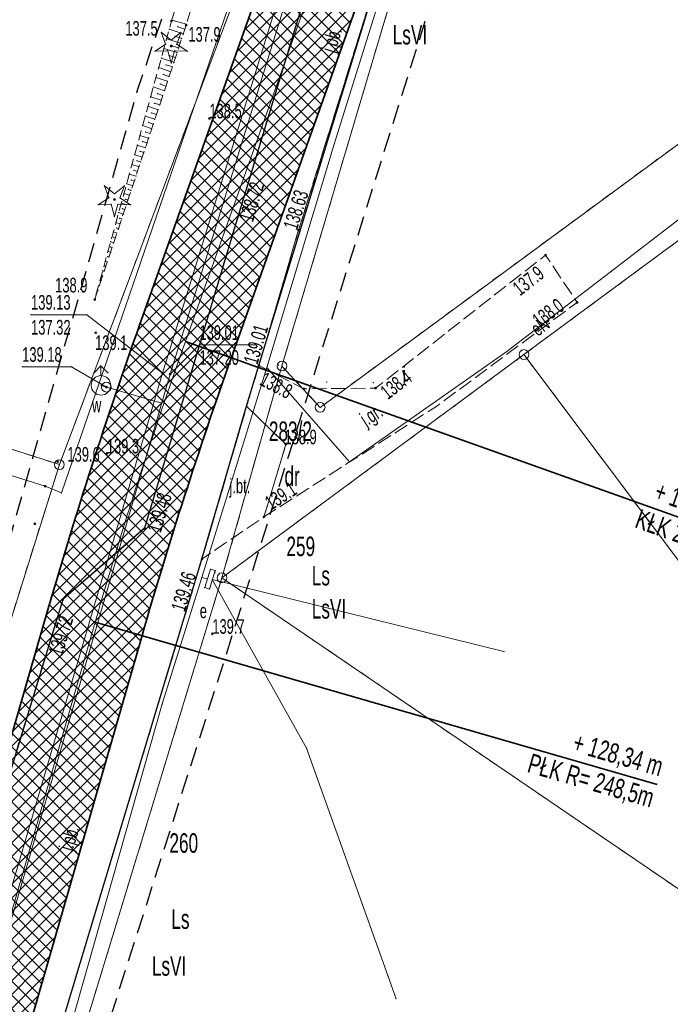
# Model space of a CAD drawing. Extents: x 6456700 to 6518119, y 5963420 to 5980059.
# Tile 26 of 256: x 6511624 to 6511657, y 5963939 to 5963990. Entities that reach past the tile are written whole.
import ezdxf
from ezdxf.enums import TextEntityAlignment as Align

# ---------------------------------------------------------------- set-up
doc = ezdxf.new("R2010")
doc.units = 0
doc.header["$MEASUREMENT"] = 0
for name, pattern in [('L_0_03', [1, 0.5, -0.5]), ('L_0_04', [1.5, 1, -0.5]), ('L_0_52', [1, 0.75, -0.25]), ('L_0_5A', [0.75, 0.5, -0.25])]:
    doc.linetypes.add(name, pattern=pattern)
doc.layers.get('0').update_dxf_attribs({"color": 2, "linetype": 'CONTINUOUS', "lineweight": 5})
for name, color, linetype, lineweight in [('000_Inne__niezydentyfikowane_', 7, 'CONTINUOUS', 18), ('18mm Kreska ciągła', 7, 'CONTINUOUS', 18), ('202_punkt_graniczny', 7, 'CONTINUOUS', 18), ('209_oznaczenie_konturu_klasyfikacyjnego', 96, 'CONTINUOUS', 18), ('210_oznaczenie_konturu_uzytku_gruntowego', 96, 'CONTINUOUS', 18), ('211_numer_dzialki_ewidencyjnej', 7, 'CONTINUOUS', 18), ('218_kontur_uzytku_gruntowego', 96, 'L_0_03', 18), ('219_dzialka_ewidencyjna', 7, 'CONTINUOUS', 18), ('35mm Ciągła', 7, 'CONTINUOUS', 35), ('drzewo_iglaste', 7, 'CONTINUOUS', 18), ('hydrant', 7, 'CONTINUOUS', 18), ('jezdnia', 7, 'CONTINUOUS', 18), ('jezdnia_Atr17', 7, 'CONTINUOUS', 18), ('komora_podziemna', 7, 'CONTINUOUS', 18), ('komora_podziemna_Atr17', 7, 'CONTINUOUS', 18), ('kraweznik', 7, 'CONTINUOUS', 18), ('ogrodzenie_trwale', 7, 'CONTINUOUS', 18), ('pikieta_naturalna', 7, 'CONTINUOUS', 18), ('pikieta_naturalna_Atr2', 7, 'CONTINUOUS', 18), ('pikieta_sztuczna', 7, 'CONTINUOUS', 18), ('pikieta_sztuczna_Atr2', 7, 'CONTINUOUS', 18), ('przewod_elektroenergetyczny_podziemny', 7, 'CONTINUOUS', 18), ('przewod_elektroenergetyczny_podziemny_Atr1', 7, 'CONTINUOUS', 18), ('przewod_kanalizacyjny', 7, 'CONTINUOUS', 18), ('przewod_wodociagowy', 7, 'CONTINUOUS', 18), ('rzedna', 7, 'CONTINUOUS', 18), ('rzedna_Atr2', 7, 'CONTINUOUS', 18), ('rzedna_Atr3', 7, 'CONTINUOUS', 18), ('skarpa_nieumocniona', 7, 'CONTINUOUS', 18), ('Zakres', 7, 'CONTINUOUS', 18)]:
    doc.layers.add(name, color=color, linetype=linetype, lineweight=lineweight)
doc.styles.get("Standard").update_dxf_attribs({"font": 'txt', "width": 0.75})
doc.styles.add('Znaczniki', font='GOTHIC.TTF', dxfattribs={"width": 0.7})

# ---------------------------------------------------------------- blocks, each defined once
blk = doc.blocks.new('mdcp_nowa')
at = {"layer": 'drzewo_iglaste', "linetype": 'Continuous', "lineweight": 18, "true_color": 0x009900}
for points in [[(6494362.59, 5980439.39, 1), (6494362.59, 5980439.49, 1)], [(6494359.68, 5980431.52, 1), (6494359.68, 5980431.62, 1)]]:
    blk.add_hatch(color=94, dxfattribs=at).paths.add_polyline_path(points)
at = {"layer": 'pikieta_naturalna', "linetype": 'Continuous', "lineweight": 18, "true_color": 0x000000}
for points in [[(6494362.61, 5980440.685, 1), (6494362.61, 5980440.775, 1)], [(6494363.36, 5980440.455, 1), (6494363.36, 5980440.545, 1)], [(6494364.55, 5980435.685, 1), (6494364.55, 5980435.775, 1)], [(6494381.79, 5980428.675, 1), (6494381.79, 5980428.765, 1)], [(6494358.67, 5980426.405, 1), (6494358.67, 5980426.495, 1)], [(6494383.41, 5980426.255, 1), (6494383.41, 5980426.345, 1)], [(6494358.72, 5980424.705, 1), (6494358.72, 5980424.795, 1)], [(6494369.4, 5980421.825, 1), (6494369.4, 5980421.915, 1)], [(6494373.07, 5980421.865, 1), (6494373.07, 5980421.955, 1)], [(6494368.47, 5980418.985, 1), (6494368.47, 5980419.075, 1)], [(6494359.29, 5980418.515, 1), (6494359.29, 5980418.605, 1)], [(6494356.77, 5980418.095, 1), (6494356.77, 5980418.185, 1)], [(6494356.13, 5980416.835, 1), (6494356.13, 5980416.925, 1)], [(6494367.35, 5980415.265, 1), (6494367.35, 5980415.355, 1)], [(6494355.6, 5980414.915, 1), (6494355.6, 5980415.005, 1)], [(6494364.7, 5980409.275, 1), (6494364.7, 5980409.365, 1)]]:
    blk.add_hatch(color=18, dxfattribs=at).paths.add_polyline_path(points)
at = {"layer": 'pikieta_sztuczna', "linetype": 'Continuous', "lineweight": 18, "true_color": 0x000000}
for points in [[(6494366, 5980430.635, 1), (6494366, 5980430.725, 1)], [(6494369.12, 5980429.955, 1), (6494369.12, 5980430.045, 1)], [(6494367.09, 5980423.025, 1), (6494367.09, 5980423.115, 1)], [(6494361.23, 5980414.685, 1), (6494361.23, 5980414.775, 1)], [(6494364.17, 5980413.105, 1), (6494364.17, 5980413.195, 1)], [(6494357.03, 5980411.035, 1), (6494357.03, 5980411.125, 1)]]:
    blk.add_hatch(color=18, dxfattribs=at).paths.add_polyline_path(points)
at = {"layer": 'rzedna', "linetype": 'Continuous', "lineweight": 18, "true_color": 0x000000}
for points in [[(6494362.15, 5980422.635, 1), (6494362.15, 5980422.725, 1)], [(6494362.54, 5980422.575, 1), (6494362.54, 5980422.665, 1)], [(6494359.27, 5980421.915, 1), (6494359.27, 5980422.005, 1)]]:
    blk.add_hatch(color=18, dxfattribs=at).paths.add_polyline_path(points)
at = {"layer": '000_Inne__niezydentyfikowane_', "linetype": 'Continuous', "lineweight": 18, "flags": 128}
for points in [[(6494363.37, 5980440.55), (6494362.62, 5980440.76)], [(6494363.21, 5980440.06), (6494362.49, 5980440.3)], [(6494363.29, 5980440.3), (6494362.93, 5980440.43)], [(6494363.05, 5980439.58), (6494362.36, 5980439.81)], [(6494363.13, 5980439.83), (6494362.78, 5980439.94)], [(6494362.89, 5980439.1), (6494362.22, 5980439.32)], [(6494362.97, 5980439.34), (6494362.63, 5980439.45)], [(6494362.73, 5980438.61), (6494362.08, 5980438.82)], [(6494362.81, 5980438.85), (6494362.48, 5980438.96)], [(6494362.57, 5980438.12), (6494361.95, 5980438.33)], [(6494362.65, 5980438.37), (6494362.33, 5980438.47)], [(6494362.4, 5980437.63), (6494361.81, 5980437.83)], [(6494362.48, 5980437.88), (6494362.18, 5980437.98)], [(6494362.24, 5980437.15), (6494361.67, 5980437.34)], [(6494362.32, 5980437.39), (6494362.03, 5980437.49)], [(6494362.08, 5980436.66), (6494361.54, 5980436.84)], [(6494362.16, 5980436.9), (6494361.88, 5980437)], [(6494361.92, 5980436.17), (6494361.4, 5980436.35)], [(6494362, 5980436.42), (6494361.73, 5980436.51)], [(6494361.75, 5980435.69), (6494361.26, 5980435.85)], [(6494361.83, 5980435.93), (6494361.58, 5980436.01)], [(6494361.59, 5980435.2), (6494361.13, 5980435.36)], [(6494361.51, 5980434.96), (6494361.28, 5980435.03)], [(6494361.67, 5980435.44), (6494361.43, 5980435.52)], [(6494361.43, 5980434.71), (6494360.99, 5980434.86)], [(6494361.35, 5980434.47), (6494361.13, 5980434.54)], [(6494361.27, 5980434.23), (6494360.85, 5980434.36)], [(6494361.18, 5980433.98), (6494360.99, 5980434.05)], [(6494361.1, 5980433.74), (6494360.72, 5980433.87)], [(6494361.02, 5980433.5), (6494360.84, 5980433.56)], [(6494360.94, 5980433.25), (6494360.58, 5980433.37)], [(6494360.86, 5980433.01), (6494360.69, 5980433.07)], [(6494360.78, 5980432.77), (6494360.44, 5980432.88)], [(6494360.7, 5980432.52), (6494360.54, 5980432.58)], [(6494360.62, 5980432.28), (6494360.31, 5980432.38)], [(6494360.53, 5980432.04), (6494360.39, 5980432.09)], [(6494360.45, 5980431.79), (6494360.17, 5980431.89)], [(6494360.37, 5980431.55), (6494360.24, 5980431.59)], [(6494360.29, 5980431.31), (6494360.03, 5980431.39)], [(6494360.21, 5980431.06), (6494360.09, 5980431.1)], [(6494360.13, 5980430.82), (6494359.9, 5980430.9)], [(6494360.05, 5980430.58), (6494359.94, 5980430.61)], [(6494359.97, 5980430.33), (6494359.76, 5980430.4)], [(6494359.88, 5980430.09), (6494359.79, 5980430.12)], [(6494359.8, 5980429.85), (6494359.62, 5980429.91)], [(6494359.72, 5980429.6), (6494359.64, 5980429.63)], [(6494359.64, 5980429.36), (6494359.49, 5980429.41)], [(6494359.56, 5980429.12), (6494359.49, 5980429.14)], [(6494359.4, 5980428.63), (6494359.34, 5980428.65)], [(6494359.48, 5980428.87), (6494359.35, 5980428.91)], [(6494359.23, 5980428.14), (6494359.19, 5980428.16)], [(6494359.32, 5980428.38), (6494359.21, 5980428.42)], [(6494359.07, 5980427.65), (6494359.04, 5980427.67)], [(6494359.15, 5980427.9), (6494359.08, 5980427.92)], [(6494358.91, 5980427.17), (6494358.89, 5980427.17)], [(6494358.99, 5980427.41), (6494358.94, 5980427.43)], [(6494358.83, 5980426.92), (6494358.8, 5980426.93)]]:
    blk.add_lwpolyline(points, dxfattribs=at)
at = {"layer": '000_Inne__niezydentyfikowane_'}
for p in [(6494362.62, 5980440.76), (6494362.49, 5980440.3), (6494362.93, 5980440.43), (6494363.29, 5980440.3), (6494363.37, 5980440.55), (6494362.36, 5980439.81), (6494362.78, 5980439.94), (6494363.05, 5980439.58), (6494363.13, 5980439.83), (6494363.21, 5980440.06), (6494362.22, 5980439.32), (6494362.63, 5980439.45), (6494362.89, 5980439.1), (6494362.97, 5980439.34), (6494362.08, 5980438.82), (6494362.48, 5980438.96), (6494362.73, 5980438.61), (6494362.81, 5980438.85), (6494361.95, 5980438.33), (6494362.33, 5980438.47), (6494362.57, 5980438.12), (6494362.65, 5980438.37), (6494361.81, 5980437.83), (6494362.18, 5980437.98), (6494362.4, 5980437.63), (6494362.48, 5980437.88), (6494361.67, 5980437.34), (6494362.03, 5980437.49), (6494362.24, 5980437.15), (6494362.32, 5980437.39), (6494361.54, 5980436.84), (6494361.88, 5980437), (6494362.08, 5980436.66), (6494362.16, 5980436.9), (6494361.4, 5980436.35), (6494361.73, 5980436.51), (6494361.92, 5980436.17), (6494362, 5980436.42), (6494361.26, 5980435.85), (6494361.58, 5980436.01), (6494361.75, 5980435.69), (6494361.83, 5980435.93), (6494361.13, 5980435.36), (6494361.28, 5980435.03), (6494361.43, 5980435.52), (6494361.59, 5980435.2), (6494361.67, 5980435.44), (6494360.99, 5980434.86), (6494361.13, 5980434.54), (6494361.43, 5980434.71), (6494361.51, 5980434.96), (6494360.85, 5980434.36), (6494360.99, 5980434.05), (6494361.27, 5980434.23), (6494361.35, 5980434.47), (6494360.72, 5980433.87), (6494360.84, 5980433.56), (6494361.1, 5980433.74), (6494361.18, 5980433.98), (6494360.58, 5980433.37), (6494360.69, 5980433.07), (6494360.86, 5980433.01), (6494360.94, 5980433.25), (6494361.02, 5980433.5), (6494360.44, 5980432.88), (6494360.54, 5980432.58), (6494360.7, 5980432.52), (6494360.78, 5980432.77), (6494360.31, 5980432.38), (6494360.39, 5980432.09), (6494360.53, 5980432.04), (6494360.62, 5980432.28), (6494360.17, 5980431.89), (6494360.24, 5980431.59), (6494360.37, 5980431.55), (6494360.45, 5980431.79), (6494360.03, 5980431.39), (6494360.09, 5980431.1), (6494360.21, 5980431.06), (6494360.29, 5980431.31), (6494359.9, 5980430.9), (6494359.94, 5980430.61), (6494360.05, 5980430.58), (6494360.13, 5980430.82), (6494359.76, 5980430.4), (6494359.79, 5980430.12), (6494359.88, 5980430.09), (6494359.97, 5980430.33), (6494359.62, 5980429.91), (6494359.64, 5980429.63), (6494359.72, 5980429.6), (6494359.8, 5980429.85), (6494359.49, 5980429.41), (6494359.49, 5980429.14), (6494359.56, 5980429.12), (6494359.64, 5980429.36), (6494359.34, 5980428.65), (6494359.35, 5980428.91), (6494359.4, 5980428.63), (6494359.48, 5980428.87), (6494359.19, 5980428.16), (6494359.21, 5980428.42), (6494359.23, 5980428.14), (6494359.32, 5980428.38), (6494359.04, 5980427.67), (6494359.07, 5980427.65), (6494359.08, 5980427.92), (6494359.15, 5980427.9), (6494358.89, 5980427.17), (6494358.91, 5980427.17), (6494358.94, 5980427.43), (6494358.99, 5980427.41), (6494358.8, 5980426.93), (6494358.83, 5980426.92)]:
    blk.add_point(p, dxfattribs=at)
at = {"layer": '202_punkt_graniczny', "color": 7, "linetype": 'Continuous', "lineweight": 18}
for centre in [(6494380.68, 5980423.63), (6494368.27, 5980423.04), (6494370.23, 5980420.92), (6494356.86, 5980417.99), (6494365.19, 5980412.19)]:
    blk.add_circle(centre, 0.25, dxfattribs=at)
at = {"layer": '202_punkt_graniczny'}
for p in [(6494380.68, 5980423.63), (6494368.27, 5980423.04), (6494370.23, 5980420.92), (6494356.86, 5980417.99), (6494365.19, 5980412.19)]:
    blk.add_point(p, dxfattribs=at)
at = {"layer": '218_kontur_uzytku_gruntowego', "lineweight": 18, "flags": 128}
for points in [[(6494356.86, 5980417.99), (6494384.79, 5980492.28)], [(6494378.83, 5980458.54), (6494368.27, 5980423.04)], [(6494370.23, 5980420.92), (6494399.66, 5980442.55)], [(6494298.99, 5980436.49), (6494356.86, 5980417.99)], [(6494380.68, 5980423.63), (6494397.63, 5980436.13)], [(6494380.68, 5980423.63), (6494365.19, 5980412.19)], [(6494388.91, 5980412.66), (6494380.68, 5980423.63)], [(6494368.27, 5980423.04), (6494365.19, 5980412.19)], [(6494368.27, 5980423.04), (6494370.23, 5980420.92)], [(6494351.78, 5980401.83), (6494356.86, 5980417.99)], [(6494365.19, 5980412.19), (6494357.39, 5980386.63)], [(6494400.84, 5980387.91), (6494365.19, 5980412.19)]]:
    blk.add_lwpolyline(points, dxfattribs=at)
at = {"layer": '218_kontur_uzytku_gruntowego'}
for p in [(6494380.68, 5980423.63), (6494380.68, 5980423.63), (6494380.68, 5980423.63), (6494380.68, 5980423.63), (6494368.27, 5980423.04), (6494368.27, 5980423.04), (6494368.27, 5980423.04), (6494368.27, 5980423.04), (6494368.27, 5980423.04), (6494368.27, 5980423.04), (6494370.23, 5980420.92), (6494370.23, 5980420.92), (6494370.23, 5980420.92), (6494370.23, 5980420.92), (6494356.86, 5980417.99), (6494356.86, 5980417.99), (6494356.86, 5980417.99), (6494356.86, 5980417.99), (6494356.86, 5980417.99), (6494356.86, 5980417.99), (6494365.19, 5980412.19), (6494365.19, 5980412.19), (6494365.19, 5980412.19), (6494365.19, 5980412.19), (6494365.19, 5980412.19), (6494365.19, 5980412.19), (6494365.19, 5980412.19), (6494365.19, 5980412.19)]:
    blk.add_point(p, dxfattribs=at)
at = {"layer": '219_dzialka_ewidencyjna', "color": 3, "linetype": 'Continuous', "lineweight": 18, "flags": 128}
for points in [[(6494384.79, 5980492.28), (6494356.86, 5980417.99)], [(6494378.83, 5980458.54), (6494368.27, 5980423.04)], [(6494370.23, 5980420.92), (6494399.66, 5980442.55)], [(6494356.86, 5980417.99), (6494298.99, 5980436.49)], [(6494397.63, 5980436.13), (6494380.68, 5980423.63)], [(6494365.19, 5980412.19), (6494380.68, 5980423.63)], [(6494380.68, 5980423.63), (6494388.91, 5980412.66)], [(6494368.27, 5980423.04), (6494365.19, 5980412.19)], [(6494368.27, 5980423.04), (6494370.23, 5980420.92)], [(6494351.78, 5980401.83), (6494356.86, 5980417.99)], [(6494365.19, 5980412.19), (6494357.39, 5980386.63)], [(6494365.19, 5980412.19), (6494400.84, 5980387.91)]]:
    blk.add_lwpolyline(points, dxfattribs=at)
at = {"layer": '219_dzialka_ewidencyjna', "color": 3}
for p in [(6494380.68, 5980423.63), (6494380.68, 5980423.63), (6494380.68, 5980423.63), (6494368.27, 5980423.04), (6494368.27, 5980423.04), (6494368.27, 5980423.04), (6494370.23, 5980420.92), (6494370.23, 5980420.92), (6494356.86, 5980417.99), (6494356.86, 5980417.99), (6494356.86, 5980417.99), (6494365.19, 5980412.19), (6494365.19, 5980412.19), (6494365.19, 5980412.19), (6494365.19, 5980412.19)]:
    blk.add_point(p, dxfattribs=at)
at = {"layer": 'drzewo_iglaste', "color": 94, "linetype": 'Continuous', "lineweight": 13, "flags": 128}
for points in [[(6494362.078, 5980440.146), (6494362.59, 5980439.739)], [(6494362.307, 5980439.533), (6494362.078, 5980440.146)], [(6494362.59, 5980439.739), (6494363.102, 5980440.146)], [(6494363.102, 5980440.146), (6494362.873, 5980439.533)], [(6494361.762, 5980439.172), (6494362.307, 5980439.533)], [(6494362.415, 5980439.2), (6494361.762, 5980439.172)], [(6494362.59, 5980438.57), (6494362.415, 5980439.2)], [(6494362.765, 5980439.2), (6494362.59, 5980438.57)], [(6494363.418, 5980439.172), (6494362.765, 5980439.2)], [(6494362.873, 5980439.533), (6494363.418, 5980439.172)], [(6494359.168, 5980432.276), (6494359.68, 5980431.869)], [(6494359.397, 5980431.663), (6494359.168, 5980432.276)], [(6494359.68, 5980431.869), (6494360.192, 5980432.276)], [(6494360.192, 5980432.276), (6494359.963, 5980431.663)], [(6494358.852, 5980431.302), (6494359.397, 5980431.663)], [(6494359.963, 5980431.663), (6494360.508, 5980431.302)], [(6494359.505, 5980431.33), (6494358.852, 5980431.302)], [(6494359.68, 5980430.7), (6494359.505, 5980431.33)], [(6494359.855, 5980431.33), (6494359.68, 5980430.7)], [(6494360.508, 5980431.302), (6494359.855, 5980431.33)]]:
    blk.add_lwpolyline(points, dxfattribs=at)
at = {"layer": 'drzewo_iglaste', "color": 94, "linetype": 'Continuous', "lineweight": 18}
for centre in [(6494362.59, 5980439.44), (6494359.68, 5980431.57)]:
    blk.add_circle(centre, 0.05, dxfattribs=at)
at = {"layer": 'drzewo_iglaste'}
for p in [(6494362.078, 5980440.146), (6494362.078, 5980440.146), (6494363.102, 5980440.146), (6494363.102, 5980440.146), (6494362.59, 5980439.739), (6494362.59, 5980439.739), (6494361.762, 5980439.172), (6494361.762, 5980439.172), (6494362.307, 5980439.533), (6494362.307, 5980439.533), (6494362.415, 5980439.2), (6494362.415, 5980439.2), (6494362.59, 5980439.44), (6494362.765, 5980439.2), (6494362.765, 5980439.2), (6494362.873, 5980439.533), (6494362.873, 5980439.533), (6494363.418, 5980439.172), (6494363.418, 5980439.172), (6494362.59, 5980438.57), (6494362.59, 5980438.57), (6494359.168, 5980432.276), (6494359.168, 5980432.276), (6494360.192, 5980432.276), (6494360.192, 5980432.276), (6494359.397, 5980431.663), (6494359.397, 5980431.663), (6494359.68, 5980431.869), (6494359.68, 5980431.869), (6494359.68, 5980431.57), (6494359.963, 5980431.663), (6494359.963, 5980431.663), (6494358.852, 5980431.302), (6494358.852, 5980431.302), (6494359.505, 5980431.33), (6494359.505, 5980431.33), (6494359.855, 5980431.33), (6494359.855, 5980431.33), (6494360.508, 5980431.302), (6494360.508, 5980431.302), (6494359.68, 5980430.7), (6494359.68, 5980430.7)]:
    blk.add_point(p, dxfattribs=at)
at = {"layer": 'hydrant', "color": 5, "linetype": 'Continuous', "lineweight": 18, "flags": 128}
for points in [[(6494358.636, 5980422.696), (6494358.99, 5980423.05)], [(6494358.99, 5980422.55), (6494358.99, 5980423.05)], [(6494359.344, 5980422.696), (6494358.99, 5980423.05)]]:
    blk.add_lwpolyline(points, dxfattribs=at)
at = {"layer": 'hydrant', "color": 5, "linetype": 'Continuous', "lineweight": 18}
blk.add_circle((6494358.99, 5980422.05), 0.5, dxfattribs=at)
at = {"layer": 'hydrant'}
for p in [(6494358.99, 5980423.05), (6494358.99, 5980423.05), (6494358.99, 5980423.05), (6494358.636, 5980422.696), (6494358.99, 5980422.55), (6494359.344, 5980422.696), (6494358.99, 5980422.05)]:
    blk.add_point(p, dxfattribs=at)
at = {"layer": 'jezdnia', "color": 7, "linetype": 'L_0_52', "lineweight": 18, "flags": 128}
for points in [[(6494379.042, 5980205.355), (6494370.45, 5980215.77), (6494359.26, 5980229.24), (6494350.5, 5980239.82), (6494339.7, 5980252.95), (6494336.61, 5980259.13), (6494333.07, 5980266.18), (6494330.52, 5980271.55), (6494329.52, 5980273.86), (6494327.36, 5980280.45), (6494325.85, 5980287.51), (6494325.03, 5980292.79), (6494325.01, 5980298.89), (6494326.29, 5980307.39), (6494327.89, 5980313.55), (6494331.08, 5980323.3), (6494333.2, 5980329.82), (6494336.64, 5980339.86), (6494338.43, 5980344.74), (6494343.18, 5980357.69), (6494347.78, 5980370.45), (6494349.48, 5980375.48), (6494354.04, 5980390.75), (6494352.32, 5980395.68), (6494357.03, 5980411.08), (6494361.23, 5980414.73), (6494366, 5980430.68), (6494370.3, 5980444.82), (6494371.15, 5980446.91), (6494375.47, 5980461.29), (6494375.75, 5980465.48), (6494375.18, 5980467.78), (6494374.35, 5980469.42), (6494371.15, 5980471.55), (6494375.07, 5980474.78), (6494376.5, 5980474.51), (6494378.65, 5980474.86), (6494379.97, 5980476.75), (6494382.89, 5980482.91), (6494394.43, 5980504.41), (6494396.68, 5980509.18), (6494397.56, 5980513.25), (6494397.03, 5980515.6), (6494395.56, 5980517.85), (6494398.63, 5980521.01), (6494399.16, 5980521.01), (6494402.03, 5980519.87), (6494404.28, 5980515.27), (6494407.43, 5980515.58), (6494404.79, 5980512.24), (6494403.37, 5980510.89), (6494402.78, 5980510.36), (6494400.53, 5980507.9), (6494398.16, 5980504.63), (6494391.04, 5980491.44), (6494385.61, 5980481.01), (6494383.82, 5980476.78), (6494378.9, 5980461.73), (6494373.96, 5980446.06), (6494373.47, 5980443.93), (6494369.12, 5980430), (6494367.09, 5980423.07), (6494366.46, 5980420.98), (6494364.17, 5980413.15), (6494352.58, 5980374.75), (6494350.86, 5980369.56), (6494346.16, 5980356.53), (6494340.78, 5980341.91), (6494336.32, 5980328.77), (6494333.97, 5980321.61), (6494330.37, 5980310.3), (6494329.56, 5980306.83), (6494328.8, 5980302.75), (6494328.17, 5980297.83), (6494328.48, 5980291.97), (6494329.06, 5980287.64), (6494330.85, 5980279.62), (6494332.58, 5980274.8), (6494333.58, 5980272.52), (6494336.35, 5980266.75), (6494340.04, 5980259.2), (6494342.54, 5980254.89), (6494352.41, 5980242.52), (6494362.09, 5980230.97), (6494370.78, 5980220.42), (6494371.58, 5980219.4), (6494373.43, 5980217.24), (6494381.565, 5980207.291)], [(6494333.07, 5980266.18), (6494330.52, 5980271.55), (6494329.52, 5980273.86), (6494327.36, 5980280.45), (6494325.85, 5980287.51), (6494325.03, 5980292.79), (6494325.01, 5980298.89), (6494326.29, 5980307.39), (6494327.89, 5980313.55), (6494331.08, 5980323.3), (6494333.2, 5980329.82), (6494336.64, 5980339.86), (6494338.43, 5980344.74), (6494343.18, 5980357.69), (6494347.78, 5980370.45), (6494349.48, 5980375.48), (6494354.04, 5980390.75), (6494352.32, 5980395.68), (6494357.03, 5980411.08), (6494361.23, 5980414.73), (6494366, 5980430.68), (6494370.3, 5980444.82), (6494371.15, 5980446.91), (6494375.47, 5980461.29), (6494375.75, 5980465.48), (6494375.18, 5980467.78), (6494374.35, 5980469.42), (6494371.15, 5980471.55), (6494375.07, 5980474.78), (6494376.5, 5980474.51), (6494378.65, 5980474.86), (6494379.97, 5980476.75), (6494382.89, 5980482.91), (6494394.43, 5980504.41), (6494396.68, 5980509.18), (6494397.56, 5980513.25), (6494397.03, 5980515.6), (6494395.56, 5980517.85), (6494398.63, 5980521.01), (6494399.16, 5980521.01), (6494402.03, 5980519.87), (6494404.28, 5980515.27), (6494407.43, 5980515.58), (6494404.79, 5980512.24), (6494403.37, 5980510.89), (6494402.78, 5980510.36), (6494400.53, 5980507.9), (6494398.16, 5980504.63), (6494391.04, 5980491.44), (6494385.61, 5980481.01), (6494383.82, 5980476.78), (6494378.9, 5980461.73), (6494373.96, 5980446.06), (6494373.47, 5980443.93), (6494369.12, 5980430), (6494367.09, 5980423.07), (6494366.46, 5980420.98), (6494364.17, 5980413.15), (6494352.58, 5980374.75), (6494350.86, 5980369.56), (6494346.16, 5980356.53), (6494340.78, 5980341.91), (6494336.32, 5980328.77), (6494333.97, 5980321.61), (6494330.37, 5980310.3), (6494329.56, 5980306.83), (6494328.8, 5980302.75), (6494328.17, 5980297.83), (6494328.48, 5980291.97), (6494329.06, 5980287.64), (6494330.85, 5980279.62), (6494332.58, 5980274.8), (6494333.58, 5980272.52), (6494336.35, 5980266.75), (6494339.19, 5980259.41), (6494334.28, 5980263.76)], [(6494367.09, 5980423.07), (6494369.4, 5980421.87), (6494373.07, 5980421.91), (6494381.79, 5980428.72), (6494383.41, 5980426.3), (6494376.19, 5980420.97), (6494367.35, 5980415.31), (6494368.47, 5980419.03), (6494366.46, 5980420.98)], [(6494366.46, 5980420.98), (6494368.47, 5980419.03), (6494367.35, 5980415.31), (6494364.17, 5980413.15)]]:
    blk.add_lwpolyline(points, close=True, dxfattribs=at)
at = {"layer": 'jezdnia'}
for p in [(6494366, 5980430.68), (6494366, 5980430.68), (6494369.12, 5980430), (6494369.12, 5980430), (6494381.79, 5980428.72), (6494381.79, 5980428.72), (6494383.41, 5980426.3), (6494383.41, 5980426.3), (6494367.09, 5980423.07), (6494367.09, 5980423.07), (6494367.09, 5980423.07), (6494367.09, 5980423.07), (6494373.07, 5980421.91), (6494373.07, 5980421.91), (6494369.4, 5980421.87), (6494369.4, 5980421.87), (6494366.46, 5980420.98), (6494366.46, 5980420.98), (6494366.46, 5980420.98), (6494366.46, 5980420.98), (6494366.46, 5980420.98), (6494376.19, 5980420.97), (6494376.19, 5980420.97), (6494368.47, 5980419.03), (6494368.47, 5980419.03), (6494368.47, 5980419.03), (6494367.35, 5980415.31), (6494367.35, 5980415.31), (6494367.35, 5980415.31), (6494361.23, 5980414.73), (6494361.23, 5980414.73), (6494364.17, 5980413.15), (6494364.17, 5980413.15), (6494364.17, 5980413.15), (6494357.03, 5980411.08), (6494357.03, 5980411.08)]:
    blk.add_point(p, dxfattribs=at)
at = {"layer": 'komora_podziemna', "color": 1, "linetype": 'Continuous', "lineweight": 18, "flags": 128}
blk.add_lwpolyline([(6494364.31, 5980411.69), (6494364.61, 5980412.63), (6494364.85, 5980412.56), (6494364.55, 5980411.61)], close=True, dxfattribs=at)
at = {"layer": 'komora_podziemna', "color": 5, "linetype": 'Continuous', "lineweight": 13}
blk.add_circle((6494359.27, 5980421.96), 0.25, dxfattribs=at)
at = {"layer": 'komora_podziemna'}
for p in [(6494359.27, 5980421.96), (6494364.61, 5980412.63), (6494364.85, 5980412.56), (6494364.31, 5980411.69), (6494364.55, 5980411.61)]:
    blk.add_point(p, dxfattribs=at)
at = {"layer": 'kraweznik', "color": 7, "linetype": 'Continuous', "lineweight": 25, "flags": 128}
for points in [[(6494330.37, 5980310.3), (6494333.97, 5980321.61), (6494336.32, 5980328.77), (6494340.78, 5980341.91), (6494346.16, 5980356.53), (6494350.86, 5980369.56), (6494352.58, 5980374.75), (6494364.17, 5980413.15), (6494366.46, 5980420.98), (6494367.09, 5980423.07), (6494373.47, 5980443.93), (6494373.96, 5980446.06), (6494378.9, 5980461.73), (6494383.82, 5980476.78), (6494385.61, 5980481.01), (6494391.04, 5980491.44), (6494398.16, 5980504.63), (6494400.53, 5980507.9), (6494402.78, 5980510.36), (6494403.37, 5980510.89), (6494404.79, 5980512.24)], [(6494374.35, 5980469.42), (6494375.18, 5980467.78), (6494375.75, 5980465.48), (6494375.47, 5980461.29), (6494371.15, 5980446.91), (6494370.3, 5980444.82), (6494366, 5980430.68), (6494361.23, 5980414.73), (6494357.03, 5980411.08), (6494352.32, 5980395.68), (6494354.04, 5980390.75), (6494349.48, 5980375.48), (6494347.78, 5980370.45), (6494343.18, 5980357.69), (6494338.43, 5980344.74), (6494336.64, 5980339.86), (6494333.2, 5980329.82), (6494331.08, 5980323.3), (6494327.89, 5980313.55), (6494326.29, 5980307.39)], [(6494374.35, 5980469.42), (6494375.18, 5980467.78), (6494375.75, 5980465.48), (6494375.47, 5980461.29), (6494371.15, 5980446.91), (6494370.3, 5980444.82), (6494366, 5980430.68), (6494361.23, 5980414.73), (6494357.03, 5980411.08), (6494352.32, 5980395.68), (6494354.04, 5980390.75), (6494349.48, 5980375.48), (6494347.78, 5980370.45), (6494343.18, 5980357.69), (6494338.43, 5980344.74), (6494336.64, 5980339.86), (6494333.2, 5980329.82), (6494331.08, 5980323.3), (6494327.89, 5980313.55), (6494326.29, 5980307.39)]]:
    blk.add_lwpolyline(points, dxfattribs=at)
at = {"layer": 'kraweznik'}
for p in [(6494366, 5980430.68), (6494366, 5980430.68), (6494367.09, 5980423.07), (6494366.46, 5980420.98), (6494361.23, 5980414.73), (6494361.23, 5980414.73), (6494364.17, 5980413.15), (6494357.03, 5980411.08), (6494357.03, 5980411.08)]:
    blk.add_point(p, dxfattribs=at)
at = {"layer": 'ogrodzenie_trwale'}
for p in [(6494358.72, 5980424.75), (6494380.54, 5980423.84), (6494368.11, 5980423.1), (6494370.57, 5980422.23), (6494372.96, 5980422.19), (6494372.96, 5980422.19), (6494355.6, 5980414.96), (6494355.6, 5980414.96), (6494364.84, 5980412.46)]:
    blk.add_point(p, dxfattribs=at)
at = {"layer": 'pikieta_naturalna', "color": 7, "linetype": 'Continuous', "lineweight": 18}
for centre in [(6494362.61, 5980440.73), (6494363.36, 5980440.5), (6494364.55, 5980435.73), (6494381.79, 5980428.72), (6494358.67, 5980426.45), (6494383.41, 5980426.3), (6494358.72, 5980424.75), (6494369.4, 5980421.87), (6494373.07, 5980421.91), (6494368.47, 5980419.03), (6494359.29, 5980418.56), (6494356.77, 5980418.14), (6494356.13, 5980416.88), (6494367.35, 5980415.31), (6494355.6, 5980414.96), (6494364.7, 5980409.32)]:
    blk.add_circle(centre, 0.045, dxfattribs=at)
at = {"layer": 'pikieta_naturalna'}
for p in [(6494362.61, 5980440.73), (6494363.36, 5980440.5), (6494364.55, 5980435.73), (6494381.79, 5980428.72), (6494358.67, 5980426.45), (6494383.41, 5980426.3), (6494358.72, 5980424.75), (6494373.07, 5980421.91), (6494369.4, 5980421.87), (6494368.47, 5980419.03), (6494359.29, 5980418.56), (6494356.77, 5980418.14), (6494356.13, 5980416.88), (6494355.6, 5980414.96), (6494367.35, 5980415.31), (6494364.7, 5980409.32)]:
    blk.add_point(p, dxfattribs=at)
at = {"layer": 'pikieta_sztuczna', "color": 7, "linetype": 'Continuous', "lineweight": 18}
for centre in [(6494366, 5980430.68), (6494369.12, 5980430), (6494367.09, 5980423.07), (6494361.23, 5980414.73), (6494364.17, 5980413.15), (6494357.03, 5980411.08)]:
    blk.add_circle(centre, 0.045, dxfattribs=at)
at = {"layer": 'pikieta_sztuczna'}
for p in [(6494366, 5980430.68), (6494369.12, 5980430), (6494367.09, 5980423.07), (6494361.23, 5980414.73), (6494364.17, 5980413.15), (6494357.03, 5980411.08)]:
    blk.add_point(p, dxfattribs=at)
at = {"layer": 'przewod_elektroenergetyczny_podziemny', "color": 1, "linetype": 'Continuous', "lineweight": 18, "flags": 128}
for points in [[(6494382.27, 5980535.77), (6494377.2, 5980536.55), (6494375.92, 5980528.64), (6494375.74, 5980526.27), (6494388.71, 5980524.79), (6494400.86, 5980522.84), (6494406.03, 5980518.42), (6494407.08, 5980517.13), (6494407.01, 5980516.12), (6494405.75, 5980514.43), (6494401.67, 5980508.82), (6494395.99, 5980500.15), (6494390.99, 5980491.39), (6494384.57, 5980479.51), (6494384.48, 5980478.4), (6494382.76, 5980473.26), (6494378.35, 5980458.67), (6494374.63, 5980446.16), (6494370.95, 5980434.41), (6494367.5, 5980422.96)], [(6494356.13, 5980416.88), (6494356.96, 5980416.54), (6494367.43, 5980447), (6494372.59, 5980465.3), (6494379.14, 5980481.92), (6494385.73, 5980492.67), (6494393.32, 5980506.42), (6494402.25, 5980522.72), (6494390.92, 5980527.88), (6494388.45, 5980532.65)], [(6494285.094, 5980439.934), (6494285.99, 5980439.67), (6494296.11, 5980436.04), (6494300.92, 5980434.58), (6494318.37, 5980429.19), (6494327.17, 5980426.08), (6494330.88, 5980424.82), (6494335.81, 5980423.86), (6494342.2, 5980421.77), (6494346.63, 5980420.15), (6494351.47, 5980418.34), (6494356.13, 5980416.88)], [(6494367.5, 5980422.96), (6494371.73, 5980418.14), (6494379.8, 5980423.78), (6494388.87, 5980430.73), (6494397.01, 5980436.72), (6494399.93, 5980435.57), (6494400.9, 5980434.8), (6494401.55, 5980434.55), (6494402.22, 5980433.85), (6494402.46, 5980432.87), (6494402.06, 5980424.74), (6494402.09, 5980424.57), (6494402.04, 5980422.44), (6494401.99, 5980417.93), (6494402.18, 5980411.6), (6494401.62, 5980403.89), (6494401.34, 5980393.09), (6494401.02, 5980387.89), (6494400.8, 5980379.31), (6494400.738, 5980377.357)], [(6494362.71, 5980286.99), (6494364.08, 5980290.79), (6494356.19, 5980292.75), (6494343.97, 5980295.78), (6494333.82, 5980298.07), (6494333.17, 5980298.27), (6494330.57, 5980302.05), (6494331.83, 5980308.88), (6494333.13, 5980313.17), (6494334.92, 5980318.23), (6494336.72, 5980324.3), (6494338.42, 5980330.02), (6494340.51, 5980336.6), (6494342.7, 5980343.46), (6494344.85, 5980349.44), (6494347.8, 5980358.28), (6494352.2, 5980372.54), (6494353.97, 5980377.32), (6494356.78, 5980386.87), (6494362.13, 5980405.73), (6494364.17, 5980412.2), (6494367.5, 5980422.96)], [(6494364.17, 5980412.2), (6494364.45, 5980412.13)], [(6494374.12, 5980390.62), (6494369.53, 5980403.46), (6494364.7, 5980412.1)], [(6494364.7, 5980412.1), (6494379.65, 5980408.41)]]:
    blk.add_lwpolyline(points, dxfattribs=at)
at = {"layer": 'przewod_elektroenergetyczny_podziemny'}
for p in [(6494370.95, 5980434.41), (6494379.8, 5980423.78), (6494367.5, 5980422.96), (6494367.5, 5980422.96), (6494367.5, 5980422.96), (6494371.73, 5980418.14), (6494356.13, 5980416.88), (6494356.13, 5980416.88), (6494356.96, 5980416.54), (6494364.17, 5980412.2), (6494364.17, 5980412.2), (6494364.45, 5980412.13), (6494364.7, 5980412.1), (6494364.7, 5980412.1), (6494379.65, 5980408.41), (6494362.13, 5980405.73), (6494369.53, 5980403.46), (6494374.12, 5980390.62)]:
    blk.add_point(p, dxfattribs=at)
at = {"layer": 'przewod_kanalizacyjny', "color": 34, "linetype": 'Continuous', "lineweight": 18, "flags": 128}
for points in [[(6494512.58, 5980664.36), (6494475.85, 5980648.08), (6494448.95, 5980640.08), (6494435.82, 5980630.74), (6494434, 5980628.21), (6494423.39, 5980591.02), (6494422.96, 5980583.93), (6494407.05, 5980559.11), (6494413.79, 5980555.59), (6494408.53, 5980527.9), (6494395.33, 5980508.5), (6494379.99, 5980480.33), (6494362.15, 5980422.68)], [(6494262.797, 5980363.352), (6494294.91, 5980353.67), (6494335.78, 5980341.03), (6494347.82, 5980373.97), (6494362.15, 5980422.68)]]:
    blk.add_lwpolyline(points, dxfattribs=at)
at = {"layer": 'przewod_kanalizacyjny'}
blk.add_point((6494362.15, 5980422.68), dxfattribs=at)
blk.add_point((6494362.15, 5980422.68), dxfattribs=at)
at = {"layer": 'przewod_wodociagowy', "color": 5, "linetype": 'Continuous', "lineweight": 18, "flags": 128}
for points in [[(6494513.5, 5980663.95), (6494476.06, 5980647.42), (6494449.16, 5980639.62), (6494440.37, 5980633.47), (6494436.09, 5980630.48), (6494434.52, 5980628.04), (6494423.72, 5980591.82), (6494423.49, 5980583.76), (6494407.79, 5980559.35), (6494414.54, 5980555.87), (6494409.04, 5980527.84), (6494395.85, 5980508.25), (6494380.37, 5980480.1), (6494362.54, 5980422.62), (6494348.35, 5980374.02), (6494335.97, 5980340.4), (6494332.73, 5980341.36), (6494294.76, 5980353), (6494262.61, 5980362.71)], [(6494362.11, 5980421.13), (6494359.27, 5980421.96), (6494358.99, 5980422.05)]]:
    blk.add_lwpolyline(points, dxfattribs=at)
at = {"layer": 'przewod_wodociagowy'}
for p in [(6494362.54, 5980422.62), (6494358.99, 5980422.05), (6494359.27, 5980421.96), (6494362.11, 5980421.13)]:
    blk.add_point(p, dxfattribs=at)
at = {"layer": 'rzedna', "color": 7, "linetype": 'Continuous', "lineweight": 18}
for centre in [(6494362.15, 5980422.68), (6494362.54, 5980422.62), (6494359.27, 5980421.96)]:
    blk.add_circle(centre, 0.045, dxfattribs=at)
at = {"layer": 'rzedna'}
for p in [(6494362.15, 5980422.68), (6494362.54, 5980422.62), (6494359.27, 5980421.96)]:
    blk.add_point(p, dxfattribs=at)
at = {"layer": 'rzedna_Atr2', "color": 7, "linetype": 'Continuous', "lineweight": 18, "flags": 128}
for points in [[(6494362.15, 5980422.68), (6494358.26, 5980425.67), (6494355.406, 5980425.67)], [(6494362.54, 5980422.62), (6494364.04, 5980424.12), (6494366.888, 5980424.12)], [(6494359.27, 5980421.96), (6494357.48, 5980423), (6494354.95, 5980423)]]:
    blk.add_lwpolyline(points, dxfattribs=at)
at = {"layer": 'rzedna_Atr2'}
for p in [(6494355.406, 5980425.67), (6494358.26, 5980425.67), (6494364.04, 5980424.12), (6494366.888, 5980424.12), (6494354.95, 5980423), (6494357.48, 5980423), (6494362.15, 5980422.68), (6494362.54, 5980422.62), (6494359.27, 5980421.96)]:
    blk.add_point(p, dxfattribs=at)
at = {"layer": 'skarpa_nieumocniona', "color": 7, "linetype": 'L_0_5A', "lineweight": 18, "flags": 128}
blk.add_lwpolyline([(6494362.61, 5980440.73), (6494364.63, 5980447.27), (6494367.11, 5980455.35), (6494368.69, 5980459.23), (6494367.58, 5980455.24), (6494365.23, 5980447.03), (6494363.36, 5980440.5), (6494358.67, 5980426.45)], close=True, dxfattribs=at)
at = {"layer": 'skarpa_nieumocniona'}
for p in [(6494362.61, 5980440.73), (6494362.61, 5980440.73), (6494363.36, 5980440.5), (6494363.36, 5980440.5), (6494358.67, 5980426.45), (6494358.67, 5980426.45)]:
    blk.add_point(p, dxfattribs=at)
at = {"layer": 'Zakres', "linetype": 'L_0_04', "lineweight": 25, "flags": 128}
blk.add_lwpolyline([(6495113.77, 5985050.22), (6495121.12, 5984877.07), (6495125.76, 5984757.87), (6495129.89, 5984649.81), (6495141.08, 5984611.3), (6495145.77, 5984544.53), (6495147.36, 5984487.27), (6495157.22, 5984392.07), (6495162.95, 5984387.45), (6495180.24, 5984384.16), (6495229.5, 5984386.61), (6495251.65, 5984373.41), (6495258.77, 5984357.12), (6495255.44, 5984330.44), (6495250.77, 5984304.39), (6495252.21, 5984282.78), (6495255.46, 5984256.45), (6495254.94, 5984238.25), (6495266.4, 5984211), (6495277.24, 5984182.33), (6495294.2, 5984133.19), (6495300.94, 5984095.37), (6495313.24, 5984037.69), (6495317.44, 5983978.18), (6495300.35, 5983922.18), (6495282.35, 5983883.38), (6495266.21, 5983862.23), (6495242.03, 5983839.67), (6495211.11, 5983816.86), (6495158.26, 5983772.66), (6495130.6, 5983651.16), (6495116.31, 5983543.43), (6495129.51, 5983346.73), (6495134.58, 5983264.71), (6495139.64, 5983186.97), (6495193.25, 5983077.94), (6495199.2, 5983041.97), (6495206.23, 5983026), (6495208.96, 5983004.88), (6495202.27, 5982979.48), (6495202.42, 5982950.13), (6495209.35, 5982897.38), (6495215.97, 5982850.34), (6495228.6, 5982809.97), (6495226.85, 5982778.82), (6495225.04, 5982750.56), (6495220.26, 5982723.37), (6495226.54, 5982679.97), (6495206.06, 5982669.48), (6495192.68, 5982657.71), (6495184.57, 5982648.65), (6495174.78, 5982624.58), (6495164.23, 5982604.61), (6495150.7, 5982588.3), (6495137.69, 5982582.43), (6495118.26, 5982573.75), (6495100.35, 5982558.42), (6495090.36, 5982544.99), (6495075.87, 5982519.06), (6495060.83, 5982499.68), (6495049.41, 5982485.49), (6495035.07, 5982459.7), (6495006.7, 5982406.64), (6494980.89, 5982351.84), (6494944.35, 5982293.29), (6494925.72, 5982250.11), (6494905.2, 5982190.37), (6494898.43, 5982153.5), (6494879.51, 5982063.89), (6494864.14, 5981992.66), (6494816.93, 5981768.61), (6494777.79, 5981577.7), (6494739.84, 5981394.72), (6494718.65, 5981297.89), (6494716.45, 5981237.31), (6494738.62, 5981208.21), (6494776.48, 5981173.06), (6494817.16, 5981137.44), (6494847.63, 5981109.8), (6494877.39, 5981077.08), (6494912.75, 5981030.55), (6494916.06, 5981014.71), (6494903.86, 5980957.01), (6494916.13, 5980953.51), (6494892.32, 5980927.59), (6494850.7, 5980858.8), (6494806.81, 5980779.89), (6494785.1, 5980753.49), (6494715.22, 5980723.29), (6494679.96, 5980686.78), (6494651.35, 5980651.29), (6494549.14, 5980683.24), (6494511.84, 5980659.66), (6494443.61, 5980630.33), (6494428.78, 5980598.6), (6494431.58, 5980579.46), (6494420.56, 5980549.76), (6494416.45, 5980528.2), (6494403.86, 5980507.16), (6494388.89, 5980482.96), (6494365.32, 5980407.99), (6494335.67, 5980315.15), (6494332.29, 5980297.41), (6494335.1, 5980278.18), (6494347.25, 5980254.84), (6494336.79, 5980250.09), (6494300.04, 5980271.34), (6494320.8, 5980301.43), (6494336.81, 5980349.17), (6494344.85, 5980380.92), (6494360.85, 5980437.13), (6494374.18, 5980476.38), (6494386.14, 5980498.84), (6494403.02, 5980528.52), (6494411.33, 5980563.19), (6494420.84, 5980586.25), (6494420.25, 5980601.11), (6494434.95, 5980635.94), (6494446.75, 5980644.99), (6494465.77, 5980647.27), (6494513.02, 5980669.46), (6494507.85, 5980679.68), (6494547.89, 5980705.83), (6494570.06, 5980691.34), (6494636.17, 5980669.05), (6494706.14, 5980756.86), (6494742.78, 5980772.58), (6494798.53, 5980814.27), (6494826.12, 5980867.97), (6494849.57, 5980908.6), (6494845.35, 5980942.01), (6494853.94, 5980970.83), (6494891.08, 5980960.54), (6494890.11, 5980965.73), (6494903.94, 5981025.69), (6494869.98, 5981070.3), (6494770.97, 5981160.58), (6494728.18, 5981200.64), (6494706.13, 5981229.56), (6494707.94, 5981299.75), (6494728.84, 5981398.1), (6494767.06, 5981580.19), (6494806.17, 5981770.55), (6494854.36, 5981994.76), (6494869.73, 5982065.97), (6494888.61, 5982155.44), (6494891.67, 5982173.95), (6494895.82, 5982197.45), (6494916.38, 5982253.72), (6494935.47, 5982297.95), (6494954.97, 5982331.67), (6494972.09, 5982356.64), (6494997.76, 5982411.14), (6495026.29, 5982464.48), (6495041.09, 5982491.09), (6495052.99, 5982505.88), (6495067.51, 5982524.6), (6495081.94, 5982550.43), (6495092.99, 5982565.28), (6495112.86, 5982582.29), (6495133.59, 5982591.55), (6495144.48, 5982596.46), (6495155.87, 5982610.19), (6495165.7, 5982628.8), (6495175.96, 5982654.03), (6495185.62, 5982664.83), (6495200.4, 5982677.82), (6495212.49, 5982688.04), (6495209.64, 5982723.43), (6495215.22, 5982750.57), (6495216.87, 5982779.54), (6495218.31, 5982809.31), (6495206.86, 5982847.92), (6495199.44, 5982894.74), (6495192.11, 5982948.71), (6495190.16, 5982979.24), (6495183.47, 5983075.16), (6495129.79, 5983184.34), (6495124.6, 5983264.07), (6495119.53, 5983346.09), (6495106.27, 5983543.75), (6495120.74, 5983652.9), (6495148.75, 5983779.42), (6495204.15, 5983826.04), (6495273.41, 5983889.36), (6495288.53, 5983927.42), (6495300.83, 5983964.69), (6495303.91, 5983980.14), (6495301.32, 5984039.55), (6495291.1, 5984093.63), (6495284.5, 5984130.67), (6495267.84, 5984178.93), (6495257.12, 5984207.3), (6495244.96, 5984236.19), (6495244.79, 5984255.42), (6495242.25, 5984281.97), (6495240.71, 5984304.95), (6495245.55, 5984331.94), (6495248.51, 5984355.64), (6495243.77, 5984366.47), (6495226.98, 5984376.47), (6495179.54, 5984374.12), (6495158.61, 5984378.09), (6495147.7, 5984386.91), (6495137.38, 5984486.61), (6495135.78, 5984544.04), (6495131.18, 5984609.54), (6495119.95, 5984648.2), (6495115.76, 5984757.49), (6495111.12, 5984876.67), (6495103.73, 5985050.93), (6495109.36, 5985081.73), (6495120.41, 5985085.88)], close=True, dxfattribs=at)
at = {"layer": 'Zakres'}
for p in [(6494360.85, 5980437.13), (6494365.32, 5980407.99)]:
    blk.add_point(p, dxfattribs=at)
at = {"layer": '209_oznaczenie_konturu_klasyfikacyjnego', "lineweight": 20, "width": 0.66}
for p in [(6494373.95, 5980440.52), (6494369.8, 5980411.1), (6494361.6, 5980392.8)]:
    blk.add_text('LsVI', height=1, dxfattribs=at).set_placement(p, align=Align.TOP_LEFT)
at = {"layer": '210_oznaczenie_konturu_uzytku_gruntowego', "lineweight": 20, "width": 0.66}
for s, p in [('dr', (6494368.4, 5980417.9)), ('Ls', (6494369.8, 5980412.8)), ('Ls', (6494362.6, 5980395.2))]:
    blk.add_text(s, height=1, dxfattribs=at).set_placement(p, align=Align.TOP_LEFT)
at = {"layer": '211_numer_dzialki_ewidencyjnej', "color": 7, "lineweight": 20, "width": 0.66}
for s, p in [('283/2', (6494367.6, 5980420.2)), ('259', (6494368.5, 5980414.3)), ('260', (6494362.5, 5980399.1))]:
    blk.add_text(s, height=1, dxfattribs=at).set_placement(p, align=Align.TOP_LEFT)
at = {"layer": 'jezdnia_Atr17', "color": 7, "lineweight": 15, "width": 0.66}
for s, rotation, p in [('j.pb.', 72.7, (6494370.274, 5980439.274)), ('j.gr.', 32.6, (6494372.186, 5980420.552)), ('j.pb.', 73.2, (6494356.822, 5980398.367))]:
    blk.add_text(s, height=0.75, rotation=rotation, dxfattribs=at).set_placement(p, align=Align.TOP_LEFT)
for s, p in [('j.', (6494374.47, 5980423.01)), ('j.bt.', (6494365.58, 5980417.27))]:
    blk.add_text(s, height=0.75, dxfattribs=at).set_placement(p, align=Align.TOP_LEFT)
at = {"layer": 'komora_podziemna_Atr17', "color": 7, "lineweight": 15, "width": 0.66}
for s, p in [('w', (6494358.529, 5980421.42)), ('e', (6494364.056, 5980410.87))]:
    blk.add_text(s, height=0.75, dxfattribs=at).set_placement(p, align=Align.TOP_LEFT)
at = {"layer": 'pikieta_naturalna_Atr2', "color": 7, "lineweight": 15, "width": 0.66}
for s, p in [('137.5', (6494360.24, 5980440.72)), ('137.9', (6494363.47, 5980440.41)), ('138.5', (6494364.55, 5980436.48)), ('138.9', (6494356.64, 5980427.56)), ('139.1', (6494358.69, 5980424.61)), ('138.9', (6494368.4, 5980419.78)), ('139.6', (6494357.27, 5980418.89)), ('139.3', (6494359.29, 5980419.31)), ('139.7', (6494364.7, 5980410.07))]:
    blk.add_text(s, height=0.75, dxfattribs=at).set_placement(p, align=Align.TOP_LEFT)
for s, rotation, p in [('137.9', 38, (6494380.02, 5980427.2)), ('138.0', 36.4, (6494381.03, 5980425.57)), ('138.8', 332.5, (6494367.42, 5980422.77)), ('138.4', 38, (6494373.24, 5980421.88)), ('139.1', 32.6, (6494367.31, 5980416.26))]:
    blk.add_text(s, height=0.75, rotation=rotation, dxfattribs=at).set_placement(p, align=Align.TOP_LEFT)
at = {"layer": 'pikieta_sztuczna_Atr2', "color": 7, "lineweight": 15, "width": 0.66}
for s, rotation, p in [('138.72', 73.1, (6494366.062, 5980430.598)), ('138.63', 72.7, (6494368.324, 5980430.194)), ('139.01', 73.7, (6494366.29, 5980423.291)), ('139.48', 73.3, (6494361.331, 5980414.675)), ('139.46', 73.2, (6494362.572, 5980410.627)), ('139.72', 73, (6494356.273, 5980408.369))]:
    blk.add_text(s, height=0.75, rotation=rotation, dxfattribs=at).set_placement(p, align=Align.TOP_LEFT)
at = {"layer": 'przewod_elektroenergetyczny_podziemny_Atr1', "color": 1, "lineweight": 15, "width": 0.66}
blk.add_text('eN', height=0.75, rotation=37.5, dxfattribs=at).set_placement((6494380.942, 5980425.128), align=Align.TOP_LEFT)
at = {"layer": 'rzedna_Atr2', "color": 7, "lineweight": 15, "width": 0.66}
for s, p in [('139.13', (6494355.406, 5980426.678)), ('139.01', (6494364.04, 5980425.128)), ('139.18', (6494354.95, 5980424.008))]:
    blk.add_text(s, height=0.75, dxfattribs=at).set_placement(p, align=Align.TOP_LEFT)
at = {"layer": 'rzedna_Atr3', "color": 7, "lineweight": 15, "width": 0.66}
for s, p in [('137.32', (6494355.406, 5980425.402)), ('137.20', (6494364.04, 5980423.853))]:
    blk.add_text(s, height=0.75, dxfattribs=at).set_placement(p, align=Align.TOP_LEFT)

msp = doc.modelspace()

# ---------------------------------------------------------------- block references
at = {"linetype": 'ByBlock'}
msp.add_blockref('mdcp_nowa', (17268.786, -16450.998), dxfattribs=at)

# ---------------------------------------------------------------- next in the draw order: hatches: boundary and pattern name
at = {"layer": '18mm Kreska ciągła'}
h = msp.add_hatch(dxfattribs=at)
h.set_pattern_fill('ANSI37', color=252, scale=4)
h.set_pattern_definition([(45, (6511584.6482, 5963836.2328), (-0.3535534, 0.3535534), []), (135, (6511584.6482, 5963836.2328), (-0.3535534, -0.3535534), [])])
h.paths.add_polyline_path([(6511584.648, 5963839.097), (6511587.535, 5963843.228, 0.069403), (6511591.8, 5963851.597), (6511600.266, 5963876.098, 0.012898), (6511608.043, 5963900.635), (6511625.076, 5963959.619, -0.015188), (6511629.749, 5963974.13), (6511647.149, 5964023.028, -0.031483), (6511654.631, 5964040.489), (6511666.152, 5964063.296, -0.087781), (6511671.583, 5964070.546), (6511672.656, 5964071.552, 0.15074), (6511676.748, 5964078.72), (6511683.845, 5964110.525), (6511685.647, 5964109.419), (6511687.266, 5964102.897), (6511681.628, 5964077.631, -0.15074), (6511676.075, 5964067.903), (6511675.001, 5964066.898, 0.087781), (6511670.614, 5964061.041), (6511659.094, 5964038.235, 0.031483), (6511651.86, 5964021.352), (6511634.459, 5963972.454, 0.015188), (6511629.88, 5963958.231), (6511612.847, 5963899.248, -0.012898), (6511604.992, 5963874.465), (6511596.526, 5963849.964, -0.069403), (6511591.634, 5963840.364), (6511588.747, 5963836.233)])

# ---------------------------------------------------------------- next in the draw order: linework, layer by layer
at = {"layer": '18mm Kreska ciągła', "color": 4, "ltscale": 0.1}
msp.add_lwpolyline([(6511586.698, 5963837.665), (6511589.584, 5963841.796, 0.069403), (6511594.163, 5963850.781), (6511602.629, 5963875.281, 0.012898), (6511610.445, 5963899.941), (6511627.478, 5963958.925, -0.015188), (6511632.104, 5963973.292), (6511649.504, 5964022.19, -0.031483), (6511656.862, 5964039.362), (6511668.383, 5964062.168, -0.087781), (6511673.292, 5964068.722), (6511674.365, 5964069.728, 0.15074), (6511679.188, 5964078.176), (6511685.917, 5964108.332)], format="xyb", dxfattribs=at)
at = {"layer": '35mm Ciągła'}
for p, q in [((6511632.104, 5963973.292), (6511660.368, 5963963.234)), ((6511627.478, 5963958.925), (6511656.3, 5963950.602))]:
    msp.add_line(p, q, dxfattribs=at)
at = {"layer": '35mm Ciągła', "color": 6, "ltscale": 0.1}
for points in [[(6511591.8, 5963851.597), (6511600.266, 5963876.098, 0.012898), (6511608.043, 5963900.635), (6511625.076, 5963959.619, -0.015188), (6511629.749, 5963974.13), (6511647.149, 5964023.028, -0.031483), (6511654.631, 5964040.489), (6511666.152, 5964063.296, -0.087781), (6511671.583, 5964070.546), (6511672.656, 5964071.552, 0.15074), (6511676.748, 5964078.72), (6511683.845, 5964110.525)], [(6511687.266, 5964102.897), (6511681.628, 5964077.631, -0.15074), (6511676.075, 5964067.903), (6511675.001, 5964066.898, 0.087781), (6511670.614, 5964061.041), (6511659.094, 5964038.235, 0.031483), (6511651.86, 5964021.352), (6511634.459, 5963972.454, 0.015188), (6511629.88, 5963958.231), (6511612.847, 5963899.248, -0.012898), (6511604.992, 5963874.465), (6511596.526, 5963849.964, -0.069403)]]:
    msp.add_lwpolyline(points, format="xyb", dxfattribs=at)

# ---------------------------------------------------------------- next in the draw order: texts
at = {"layer": '18mm Kreska ciągła', "char_height": 1, "attachment_point": 6, "style": 'Znaczniki'}
for s, insert, rotation in [('+ 143,44 m\\PKŁK 248,5m', (6511660.368, 5963963.234), 340.412), ('+ 128,34 m\\PPŁK R= 248,5m', (6511656.3, 5963950.602), 343.8925)]:
    msp.add_mtext(s, dxfattribs=dict(at, insert=insert, rotation=rotation))

doc.saveas('drawing.dxf')
